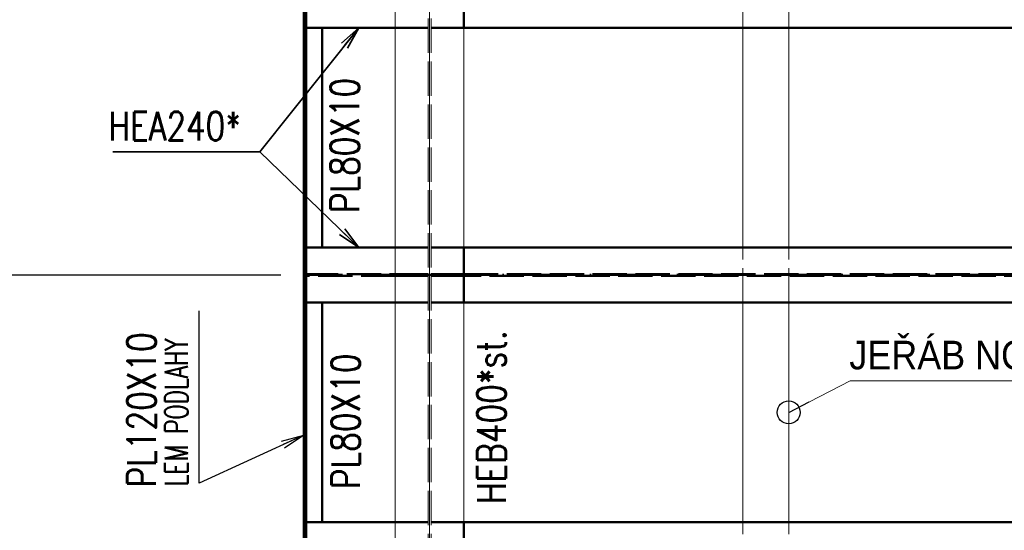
# Paper-space layout 'Layout1' of a CAD drawing. Extents: x -2 to 1677, y -36 to 422.
# Tile 27 of 92: x 82 to 169, y 243 to 288. Entities that reach past the tile are written whole.
import ezdxf

# ---------------------------------------------------------------- set-up
doc = ezdxf.new("R2010")
doc.units = 0
for name, pattern in [('ACAD_ISO02W100', [15, 12, -3]), ('ACAD_ISO04W100', [30.5, 24, -3, 0.5, -3]), ('HP_01_CER_B', [8, 5, -1, 1, -1])]:
    doc.linetypes.add(name, pattern=pattern)
doc.layers.get('0').update_dxf_attribs({"linetype": 'CONTINUOUS'})
doc.layers.get('DEFPOINTS').update_dxf_attribs({"color": 132, "linetype": 'CONTINUOUS'})
for name, color, linetype, lineweight in [('SS_1.ET-HALA_TaO-PRISTAVBA-PODLAH.NOSNIKY', 9, 'CONTINUOUS', 13), ('SS_1.ET-HALA_TaO-RASTR', 7, 'HP_01_CER_B', 13), ('SS_2.ET-HALA_TaO-PRISTAVBA-JD-JERAB_0.5t', 9, 'CONTINUOUS', 13), ('SS_2.ET-HALA_TaO-PRISTAVBA-PODLAH.NOSNIKY', 172, 'CONTINUOUS', 50), ('SS_2.ET-HALA_TaO-PRISTAVBA-PODLAHA_LEM', 140, 'CONTINUOUS', 50), ('SS_KOTY', 3, 'CONTINUOUS', 25), ('SS_POPIS_PROFILU', 13, 'CONTINUOUS', 25), ('SS_POPIS_PROFILU_S355', 2, 'CONTINUOUS', 35), ('SS_STAV.OK-POPIS_PROFILU', 9, 'CONTINUOUS', 13)]:
    doc.layers.add(name, color=color, linetype=linetype, lineweight=lineweight)
doc.styles.add('ARIAL', font='arial.ttf')
doc.styles.add('ROMANS', font='romans.shx', dxfattribs={"width": 0.8})
doc.styles.add('romans.shx', font='romans.shx', dxfattribs={"height": 5})
doc.dimstyles.new('A-1_(2.5)_50AS', dxfattribs={"dimtxt": 2.5, "dimasz": 2, "dimexe": 1, "dimexo": 2, "dimgap": 0, "dimtad": 0, "dimdec": 1, "dimlfac": 50, "dimrnd": 1, "dimtxsty": 'ROMANS', "dimblk1": 'OBLIQUE', "dimblk2": 'OBLIQUE', "dimsah": 1, "dimcen": 2, "dimclrd": 256, "dimclre": 256, "dimclrt": 256, "dimadec": 1, "dimazin": 2, "dimtfac": 0.714286, "dimtdec": 1, "dimtmove": 0, "dimatfit": 3, "dimldrblk": 'OPEN', "dimfxl": 1, "dimtvp": 1.142857, "dimtfill": 1, "dimtolj": 1, "dimlwd": -1, "dimlwe": -1, "dimarcsym": 0})

# ---------------------------------------------------------------- blocks, each defined once
blk = doc.blocks.new('_Oblique')
at = {"color": 0, "linetype": 'ByBlock', "lineweight": -2}
blk.add_line((-0.5, -0.5), (0.5, 0.5), dxfattribs=at)
blk = doc.blocks.new('*D40')
at = {"layer": 'DEFPOINTS', "color": 0, "transparency": 16777216}
for p in [(107.671, 298.626, -5013.74), (67.121, 184.626), (107.671, 184.626, -5013.74)]:
    blk.add_point(p, dxfattribs=at)
at = {"layer": 'SS_KOTY', "transparency": 16777216}
for p, q in [((105.671, 298.626), (66.121, 298.626)), ((67.121, 298.626), (67.121, 184.626)), ((105.671, 184.626), (66.121, 184.626))]:
    blk.add_line(p, q, dxfattribs=at)
at = {"layer": 'SS_KOTY', "transparency": 16777216, "xscale": 2, "yscale": 2, "zscale": 2}
for p, rotation in [((67.121, 298.626), 90), ((67.121, 184.626), 270)]:
    blk.add_blockref('_Oblique', p, dxfattribs=dict(at, rotation=rotation))
at = {"layer": 'SS_KOTY', "transparency": 16777216, "insert": (64.264, 241.626), "char_height": 2.5, "attachment_point": 5, "rotation": 90, "style": 'ROMANS', "bg_fill": 3, "box_fill_scale": 1.1, "bg_fill_color": 256, "bg_fill_true_color": 13158600, "bg_fill_transparency": 0}
blk.add_mtext('\\A1;5700', dxfattribs=at)
blk = doc.blocks.new('_OPEN')
at = {"color": 0, "linetype": 'ByBlock'}
for p, q in [((-1, 0.167), (0, 0)), ((0, 0), (-1, -0.167)), ((0, 0), (-1, 0))]:
    blk.add_line(p, q, dxfattribs=at)
blk = doc.blocks.new('*D44')
at = {"layer": 'DEFPOINTS', "color": 0, "transparency": 16777216}
for p in [(107.271, 289.626, -5000.4), (61.121, 265.626), (107.271, 265.626, -5000.4)]:
    blk.add_point(p, dxfattribs=at)
at = {"layer": 'SS_KOTY', "transparency": 16777216}
for p, q in [((105.271, 289.626), (60.121, 289.626)), ((61.121, 289.626), (61.121, 265.626)), ((105.271, 265.626), (60.121, 265.626))]:
    blk.add_line(p, q, dxfattribs=at)
at = {"layer": 'SS_KOTY', "transparency": 16777216, "xscale": 2, "yscale": 2, "zscale": 2}
for p, rotation in [((61.121, 289.626), 90), ((61.121, 265.626), 270)]:
    blk.add_blockref('_Oblique', p, dxfattribs=dict(at, rotation=rotation))
at = {"layer": 'SS_KOTY', "transparency": 16777216, "insert": (58.264, 277.626), "char_height": 2.5, "attachment_point": 5, "rotation": 90, "style": 'ROMANS', "bg_fill": 3, "box_fill_scale": 1.1, "bg_fill_color": 256, "bg_fill_true_color": 13158600, "bg_fill_transparency": 0}
blk.add_mtext('\\A1;1200', dxfattribs=at)
blk = doc.blocks.new('*D45')
at = {"layer": 'DEFPOINTS', "color": 0, "transparency": 16777216}
for p in [(107.271, 265.626, -5000.4), (61.121, 241.626), (107.271, 241.626, -5000.4)]:
    blk.add_point(p, dxfattribs=at)
at = {"layer": 'SS_KOTY', "transparency": 16777216}
for p, q in [((105.271, 265.626), (60.121, 265.626)), ((61.121, 265.626), (61.121, 241.626)), ((105.271, 241.626), (60.121, 241.626))]:
    blk.add_line(p, q, dxfattribs=at)
at = {"layer": 'SS_KOTY', "transparency": 16777216, "xscale": 2, "yscale": 2, "zscale": 2}
for p, rotation in [((61.121, 265.626), 90), ((61.121, 241.626), 270)]:
    blk.add_blockref('_Oblique', p, dxfattribs=dict(at, rotation=rotation))
at = {"layer": 'SS_KOTY', "transparency": 16777216, "insert": (58.264, 253.626), "char_height": 2.5, "attachment_point": 5, "rotation": 90, "style": 'ROMANS', "bg_fill": 3, "box_fill_scale": 1.1, "bg_fill_color": 256, "bg_fill_true_color": 13158600, "bg_fill_transparency": 0}
blk.add_mtext('\\A1;1200', dxfattribs=at)
blk = doc.blocks.new('*D82')
at = {"layer": 'DEFPOINTS', "color": 0, "transparency": 16777216}
for p in [(55.121, 313.626), (107.271, 313.626, -5000.4), (73.271, 161.526)]:
    blk.add_point(p, dxfattribs=at)
at = {"layer": 'SS_KOTY', "transparency": 16777216}
for p, q in [((105.271, 313.626), (54.121, 313.626)), ((55.121, 161.526), (55.121, 313.626)), ((71.271, 161.526), (54.121, 161.526))]:
    blk.add_line(p, q, dxfattribs=at)
at = {"layer": 'SS_KOTY', "transparency": 16777216, "xscale": 2, "yscale": 2, "zscale": 2}
for p, rotation in [((55.121, 313.626), 90), ((55.121, 161.526), 270)]:
    blk.add_blockref('_Oblique', p, dxfattribs=dict(at, rotation=rotation))
at = {"layer": 'SS_KOTY', "transparency": 16777216, "insert": (52.264, 237.576), "char_height": 2.5, "attachment_point": 5, "rotation": 90, "style": 'ROMANS', "bg_fill": 3, "box_fill_scale": 1.1, "bg_fill_color": 256, "bg_fill_true_color": 13158600, "bg_fill_transparency": 0}
blk.add_mtext('\\A1;7605', dxfattribs=at)

psp = doc.layouts.get("Layout1")

# ---------------------------------------------------------------- linework, layer by layer
at = {"layer": 'SS_1.ET-HALA_TaO-PRISTAVBA-PODLAH.NOSNIKY', "color": 9, "linetype": 'ACAD_ISO04W100', "ltscale": 0.25}
psp.add_line((118.2708, 161.5264), (118.2708, 313.6264), dxfattribs=at)
at = {"layer": 'SS_1.ET-HALA_TaO-PRISTAVBA-PODLAH.NOSNIKY', "color": 5, "linetype": 'Continuous', "ltscale": 0.25}
for p, q in [((115.2708, 310.6264), (115.2708, 177.4264)), ((121.2708, 268.0264), (121.2708, 287.2264)), ((121.2708, 244.0264), (121.2708, 263.2264))]:
    psp.add_line(p, q, dxfattribs=at)
at = {"layer": 'SS_1.ET-HALA_TaO-PRISTAVBA-PODLAH.NOSNIKY', "color": 9, "linetype": 'ACAD_ISO02W100', "ltscale": 0.25}
for p, q in [((118.1358, 172.5264), (118.1358, 310.6264)), ((118.4058, 172.5264), (118.4058, 310.6264))]:
    psp.add_line(p, q, dxfattribs=at)
at = {"layer": 'SS_1.ET-HALA_TaO-RASTR', "linetype": 'ACAD_ISO04W100', "ltscale": 0.25}
psp.add_line((118.2708, 74.0648), (118.2708, 324.0648), dxfattribs=at)
at = {"layer": 'SS_2.ET-HALA_TaO-PRISTAVBA-JD-JERAB_0.5t', "color": 252, "linetype": 'ACAD_ISO02W100', "ltscale": 0.25}
for p, q in [((145.6708, 287.2264), (145.6708, 292.0264)), ((149.6708, 287.2264), (149.6708, 292.0264)), ((145.6708, 263.2264), (145.6708, 268.0264)), ((149.6708, 263.2264), (149.6708, 268.0264)), ((145.6708, 239.2264), (145.6708, 244.0264)), ((149.6708, 239.2264), (149.6708, 244.0264))]:
    psp.add_line(p, q, dxfattribs=at)
at = {"layer": 'SS_2.ET-HALA_TaO-PRISTAVBA-JD-JERAB_0.5t', "color": 9, "linetype": 'Continuous', "ltscale": 0.25}
for p, q in [((145.6708, 268.0264), (145.6708, 287.2264)), ((149.6708, 268.0264), (149.6708, 287.2264)), ((145.6708, 244.0264), (145.6708, 263.2264)), ((149.6708, 244.0264), (149.6708, 263.2264))]:
    psp.add_line(p, q, dxfattribs=at)
at = {"layer": 'SS_2.ET-HALA_TaO-PRISTAVBA-JD-JERAB_0.5t', "color": 0, "linetype": 'ByBlock', "lineweight": -2}
psp.add_line((149.6708, 253.6264, -5016.1), (151.4514, 254.5371, -5016.1), dxfattribs=at)
at = {"layer": 'SS_2.ET-HALA_TaO-PRISTAVBA-JD-JERAB_0.5t', "color": 9, "ltscale": 0.25}
psp.add_lwpolyline([(149.6708, 253.6264), (155.0584, 256.382), (187.7218, 256.382)], dxfattribs=at)
at = {"layer": 'SS_2.ET-HALA_TaO-PRISTAVBA-JD-JERAB_0.5t', "color": 0, "linetype": 'ByBlock', "lineweight": -2}
psp.add_circle((149.6708, 253.6264, -5016.1), 1, dxfattribs=at)
at = {"layer": 'SS_2.ET-HALA_TaO-PRISTAVBA-PODLAH.NOSNIKY', "color": 1, "linetype": 'Continuous', "ltscale": 0.25}
for p, q in [((121.2708, 287.2264), (121.2708, 292.0264)), ((115.2708, 287.2264), (108.8708, 287.2264)), ((203.4708, 287.2264), (121.2708, 287.2264)), ((115.2708, 268.0264), (108.8708, 268.0264)), ((203.4708, 268.0264), (121.2708, 268.0264)), ((121.2708, 263.2264), (121.2708, 268.0264)), ((115.2708, 263.2264), (108.8708, 263.2264)), ((203.4708, 263.2264), (121.2708, 263.2264)), ((115.2708, 244.0264), (108.8708, 244.0264)), ((203.4708, 244.0264), (121.2708, 244.0264)), ((121.2708, 239.2264), (121.2708, 244.0264))]:
    psp.add_line(p, q, dxfattribs=at)
at = {"layer": 'SS_2.ET-HALA_TaO-PRISTAVBA-PODLAH.NOSNIKY', "color": 3, "linetype": 'ACAD_ISO02W100', "ltscale": 0.25}
for p, q in [((118.1358, 287.2264), (115.2708, 287.2264)), ((121.2708, 287.2264), (118.4059, 287.2264)), ((118.1358, 268.0264), (115.2708, 268.0264)), ((121.2708, 268.0264), (118.4059, 268.0264)), ((115.2708, 265.7014), (115.3294, 265.7014)), ((115.3294, 265.5514), (115.2708, 265.5514)), ((115.3294, 265.7014), (115.4708, 265.7014)), ((115.4708, 265.5514), (115.3294, 265.5514)), ((115.4708, 265.7014), (118.1358, 265.7014)), ((115.4708, 265.7014), (115.4708, 265.5514)), ((118.1358, 265.5514), (115.4708, 265.5514)), ((118.4059, 265.7014), (121.0708, 265.7014)), ((121.0708, 265.5514), (118.4059, 265.5514)), ((121.0708, 265.7014), (121.2123, 265.7014)), ((121.0708, 265.5514), (121.0708, 265.7014)), ((121.2123, 265.5514), (121.0708, 265.5514)), ((121.2123, 265.7014), (121.2708, 265.7014)), ((121.2708, 265.5514), (121.2123, 265.5514)), ((121.2708, 265.7014), (235.2708, 265.7014)), ((235.2708, 265.5514), (121.2708, 265.5514)), ((118.1358, 263.2264), (115.2708, 263.2264)), ((121.2708, 263.2264), (118.4059, 263.2264)), ((118.1358, 244.0264), (115.2708, 244.0264)), ((121.2708, 244.0264), (118.4059, 244.0264))]:
    psp.add_line(p, q, dxfattribs=at)
at = {"layer": 'SS_2.ET-HALA_TaO-PRISTAVBA-PODLAH.NOSNIKY', "color": 7, "linetype": 'ACAD_ISO04W100', "ltscale": 0.25}
psp.add_line((238.2708, 265.6264), (118.2708, 265.6264), dxfattribs=at)
at = {"layer": 'SS_2.ET-HALA_TaO-PRISTAVBA-PODLAHA_LEM', "color": 1, "linetype": 'Continuous', "ltscale": 0.25}
for p, q in [((108.8708, 268.0264), (108.8708, 287.2264)), ((108.8708, 244.0264), (108.8708, 263.2264))]:
    psp.add_line(p, q, dxfattribs=at)
at = {"layer": 'SS_POPIS_PROFILU_S355', "color": 0, "linetype": 'ByBlock'}
for p, q in [((110.5637, 285.87), (112.0708, 287.2264)), ((112.0708, 287.2264), (110.8244, 285.6623)), ((112.0708, 287.2264), (111.0851, 285.4545)), ((110.866, 269.6572), (112.0708, 268.0264)), ((112.0708, 268.0264), (110.4022, 269.1782)), ((112.0708, 268.0264), (110.6341, 269.4177))]:
    psp.add_line(p, q, dxfattribs=at)

# ---------------------------------------------------------------- texts
at = {"layer": 'SS_2.ET-HALA_TaO-PRISTAVBA-JD-JERAB_0.5t', "color": 2, "ltscale": 0.25, "style": 'ARIAL', "width": 0.9}
psp.add_text('JEŘÁB NOSNOST 0.5t', height=2.5, dxfattribs=at).set_placement((154.974, 257.382))
at = {"layer": 'SS_POPIS_PROFILU', "color": 13, "style": 'romans.shx', "width": 0.8}
for p in [(112.1025, 271.0229), (112.1788, 246.9298)]:
    psp.add_text('PL80X10', height=2.5, rotation=90, dxfattribs=at).set_placement(p)
at = {"layer": 'SS_STAV.OK-POPIS_PROFILU', "color": 9, "style": 'romans.shx', "width": 0.8}
psp.add_text('HEB400*st.', height=2.5, rotation=90, dxfattribs=at).set_placement((124.9237, 245.6272))

# ---------------------------------------------------------------- dimensions: what is measured, and where the dimension line sits
at = {"layer": 'SS_KOTY'}
dim = psp.add_linear_dim(base=(67.121, 184.6264), p1=(107.6708, 298.6264, -5013.74), p2=(107.6708, 184.6264, -5013.74), angle=90, dimstyle='A-1_(2.5)_50AS', override={"dimtmove": 1}, dxfattribs=at)
dim.commit()
dim.dimension.update_dxf_attribs({"geometry": '*D40', "text_midpoint": (64.2638, 241.6264)})

# ---------------------------------------------------------------- next in the draw order: dimensions: what is measured, and where the dimension line sits
dim = psp.add_linear_dim(base=(61.121, 265.6264), p1=(107.2708, 289.6264, -5000.4), p2=(107.2708, 265.6264, -5000.4), angle=90, dimstyle='A-1_(2.5)_50AS', override={"dimtmove": 1}, dxfattribs=at)
dim.commit()
dim.dimension.update_dxf_attribs({"geometry": '*D44', "text_midpoint": (58.2638, 277.6264)})

# ---------------------------------------------------------------- next in the draw order: dimensions: what is measured, and where the dimension line sits
dim = psp.add_linear_dim(base=(61.121, 241.6264), p1=(107.2708, 265.6264, -5000.4), p2=(107.2708, 241.6264, -5000.4), angle=90, dimstyle='A-1_(2.5)_50AS', override={"dimtmove": 1}, dxfattribs=at)
dim.commit()
dim.dimension.update_dxf_attribs({"geometry": '*D45', "text_midpoint": (58.2638, 253.6264)})

# ---------------------------------------------------------------- next in the draw order: dimensions: what is measured, and where the dimension line sits
dim = psp.add_linear_dim(base=(55.121, 313.6264), p1=(73.2713, 161.5264), p2=(107.2708, 313.6264, -5000.4), angle=90, dimstyle='A-1_(2.5)_50AS', dxfattribs=at)
dim.commit()
dim.dimension.update_dxf_attribs({"geometry": '*D82', "text_midpoint": (52.2638, 237.5764)})

# ---------------------------------------------------------------- next in the draw order: linework, layer by layer
at = {"layer": 'SS_2.ET-HALA_TaO-PRISTAVBA-PODLAH.NOSNIKY', "color": 3, "linetype": 'ACAD_ISO02W100', "ltscale": 0.25}
for p, q in [((107.2708, 265.7014), (115.2708, 265.7014)), ((115.2708, 265.5514), (107.2708, 265.5514))]:
    psp.add_line(p, q, dxfattribs=at)
at = {"layer": 'SS_2.ET-HALA_TaO-PRISTAVBA-PODLAH.NOSNIKY', "color": 7, "linetype": 'ACAD_ISO04W100', "ltscale": 0.25}
psp.add_line((118.2708, 265.6264), (107.2708, 265.6264), dxfattribs=at)
at = {"layer": 'SS_2.ET-HALA_TaO-PRISTAVBA-PODLAHA_LEM', "color": 1, "linetype": 'Continuous', "ltscale": 0.25}
for p, q in [((107.2708, 313.0264), (107.2708, 172.5264)), ((107.4708, 172.5264), (107.4708, 313.0264)), ((108.8708, 287.2264), (107.4708, 287.2264)), ((108.8708, 268.0264), (107.4708, 268.0264)), ((108.8708, 263.2264), (107.4708, 263.2264)), ((108.8708, 244.0264), (107.4708, 244.0264))]:
    psp.add_line(p, q, dxfattribs=at)
at = {"layer": 'SS_2.ET-HALA_TaO-PRISTAVBA-PODLAHA_LEM', "color": 7, "linetype": 'ACAD_ISO04W100', "ltscale": 0.25}
for p, q in [((107.2708, 313.0264), (107.2708, 172.5264)), ((107.2708, 287.2264), (107.2708, 268.0264)), ((107.2708, 263.2264), (107.2708, 244.0264))]:
    psp.add_line(p, q, dxfattribs=at)
at = {"layer": 'SS_2.ET-HALA_TaO-PRISTAVBA-PODLAHA_LEM', "color": 3, "linetype": 'ACAD_ISO02W100', "ltscale": 0.25}
for p, q in [((107.4708, 287.2264), (107.2708, 287.2264)), ((107.4708, 268.0264), (107.2708, 268.0264)), ((107.4708, 263.2264), (107.2708, 263.2264)), ((107.4708, 244.0264), (107.2708, 244.0264))]:
    psp.add_line(p, q, dxfattribs=at)
at = {"layer": 'SS_POPIS_PROFILU', "color": 0, "linetype": 'ByBlock'}
for p, q in [((105.3143, 251.1164), (107.2708, 251.6483)), ((107.2708, 251.6483), (105.4534, 250.8135)), ((107.2708, 251.6483), (105.5925, 250.5106))]:
    psp.add_line(p, q, dxfattribs=at)
at = {"layer": 'SS_POPIS_PROFILU', "color": 13}
psp.add_lwpolyline([(107.2708, 251.6483), (98.1269, 247.4482), (98.1269, 262.4958)], dxfattribs=at)
at = {"layer": 'SS_POPIS_PROFILU_S355', "color": 2}
for points in [[(112.0708, 287.2264), (103.4349, 276.3892), (90.5778, 276.3892)], [(112.0708, 268.0264), (103.4349, 276.3892), (90.5778, 276.3892)]]:
    psp.add_lwpolyline(points, dxfattribs=at)

# ---------------------------------------------------------------- next in the draw order: texts
at = {"layer": 'SS_POPIS_PROFILU', "color": 13, "style": 'romans.shx'}
for s, height, width, p in [('PL120X10', 2.5, 0.8, (94.3269, 247.0711)), ('LEM PODLAHY', 2, 0.7, (97.1269, 247.1842))]:
    psp.add_text(s, height=height, rotation=90, dxfattribs=dict(at, width=width)).set_placement(p)
at = {"layer": 'SS_POPIS_PROFILU_S355', "color": 2, "style": 'romans.shx', "width": 0.8}
psp.add_text('HEA240*', height=2.5, dxfattribs=at).set_placement((90.2007, 277.3892))
psp.add_text('HEA240*', height=2.5, dxfattribs=at).set_placement((90.2007, 277.3892))

doc.saveas('drawing.dxf')
